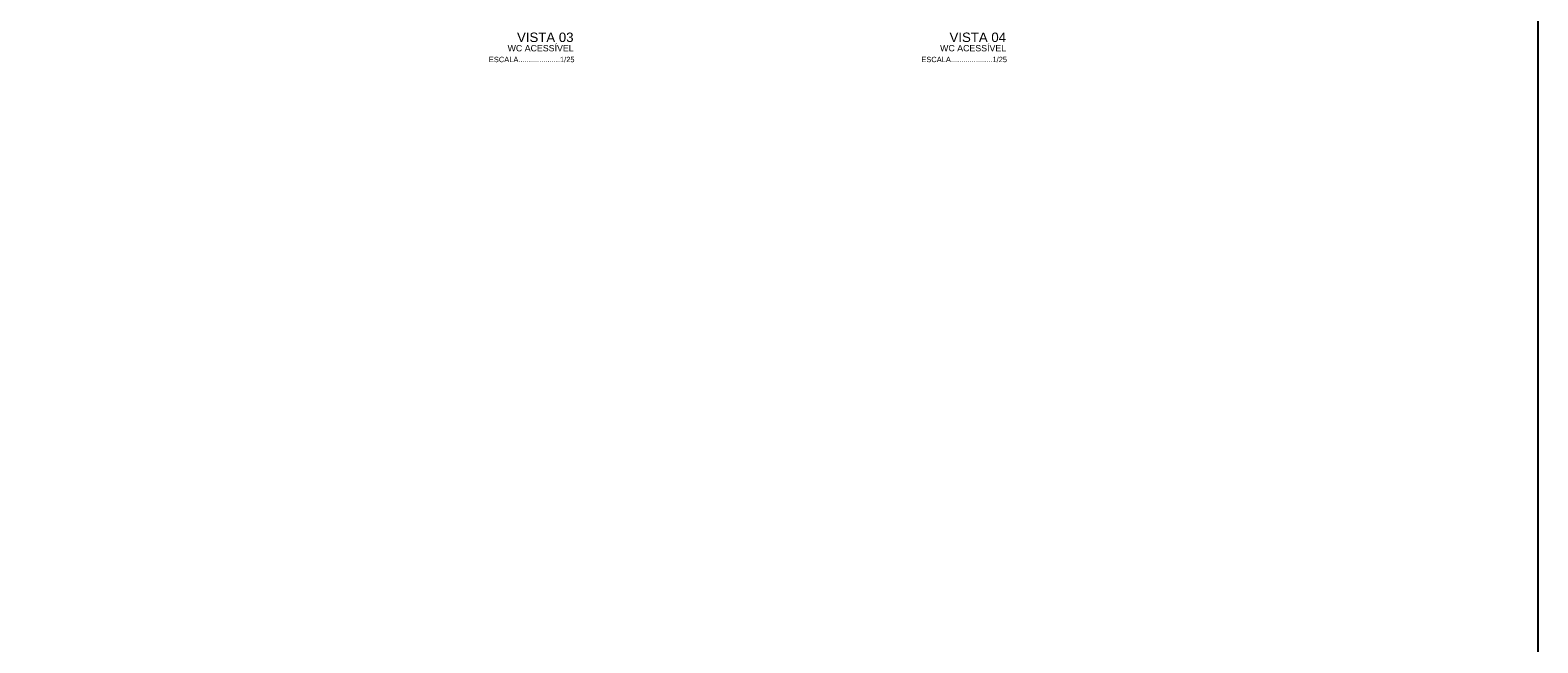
# Model space of a CAD drawing. Header units: inches. Extents: x 330 to 398, y -19 to 141.
# Tile 148 of 166: x 374.14 to 386.11, y 116.3 to 121.16. Entities that reach past the tile are written whole.
import ezdxf

# ---------------------------------------------------------------- set-up
doc = ezdxf.new("R2010")
doc.units = ezdxf.units.IN
doc.header["$LTSCALE"] = 0.4
doc.header["$MEASUREMENT"] = 0
for name, color, linetype in [('TJ-COTAS 1PARA25', 174, 'Continuous'), ('TJ-TEXTO02 1PARA100', 2, 'Continuous'), ('TJ-TEXTO03 1PARA100', 3, 'Continuous'), ('TJ-TEXTO04 1PARA100', 5, 'Continuous')]:
    doc.layers.add(name, color=color, linetype=linetype)
doc.styles.add('ARIAL', font='arial.ttf')

msp = doc.modelspace()

# ---------------------------------------------------------------- linework, layer by layer
at = {"layer": 'TJ-COTAS 1PARA25'}
msp.add_lwpolyline([(338.7507, 140.8124), (386.1051, 140.8124), (386.1051, 82.312), (338.7507, 82.312)], close=True, dxfattribs=at)

# ---------------------------------------------------------------- texts
at = {"layer": 'TJ-TEXTO02 1PARA100', "char_height": 0.0425, "width": 0.697124, "attachment_point": 1, "style": 'ARIAL'}
for insert in [(377.7819, 120.9453), (381.2135, 120.9453)]:
    msp.add_mtext('ESCALA....................1/25', dxfattribs=dict(at, insert=insert))
at = {"layer": 'TJ-TEXTO03 1PARA100', "char_height": 0.05, "width": 1.751866, "attachment_point": 1, "style": 'ARIAL'}
for insert in [(376.6995, 121.0386), (380.1311, 121.0386)]:
    msp.add_mtext('\\pi1.2312;WC ACESSÍVEL', dxfattribs=dict(at, insert=insert))
at = {"layer": 'TJ-TEXTO04 1PARA100', "char_height": 0.075, "width": 1.036663, "attachment_point": 1, "style": 'ARIAL'}
for s, insert in [('\\pi0.59347;VISTA 03', (377.4118, 121.1375)), ('\\pi0.59377;VISTA 04', (380.8434, 121.1375))]:
    msp.add_mtext(s, dxfattribs=dict(at, insert=insert))

doc.saveas('drawing.dxf')
